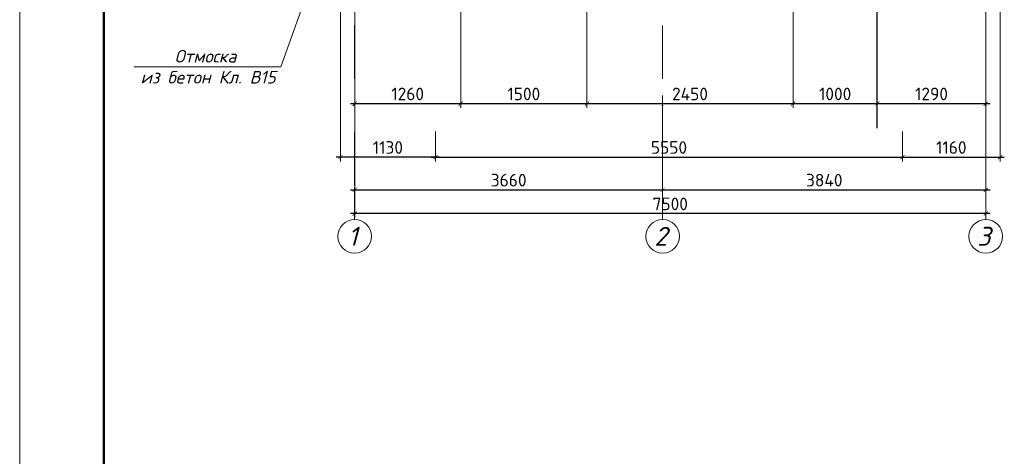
# Model space of a CAD drawing. Header units: millimetres. Extents: x 2842173 to 10151342, y -218675 to 375325.
# Tile 90 of 107: x 2928485 to 2951886, y 209424 to 219812. Entities that reach past the tile are written whole.
import ezdxf
from ezdxf.enums import TextEntityAlignment as Align

# ---------------------------------------------------------------- set-up
doc = ezdxf.new("R2010")
doc.units = ezdxf.units.MM
doc.linetypes.add('DASHDOTX2', pattern=[50.8, 25.4, -12.7, 0, -12.7])
doc.layers.get('Defpoints').update_dxf_attribs({"color": 255})
doc.styles.add('ISO', font='times.ttf')
doc.styles.add('ГОСТ 300', font='isocpeui.ttf', dxfattribs={"height": 300})
doc.styles.add('ГОСТ300', font='isocpeur.ttf')
doc.styles.add('Оси', font='isocpeui.ttf')
doc.dimstyles.new('ГОСТ 50', dxfattribs={"dimtxt": 300, "dimasz": 100, "dimexe": 100, "dimexo": 80, "dimgap": 80, "dimtad": 1, "dimdec": 0, "dimlfac": 0.5, "dimtxsty": 'ГОСТ300', "dimblk": 'ARCHTICK', "dimcen": 50, "dimdle": 100, "dimadec": 0, "dimazin": 0, "dimtfac": 1, "dimtdec": 0, "dimtmove": 0, "dimatfit": 3, "dimldrblk": 'ARCHTICK', "dimfxl": 1, "dimlwe": 9, "dimarcsym": 0})

# ---------------------------------------------------------------- blocks, each defined once
blk = doc.blocks.new('*U647')
at = {"lineweight": 9}
blk.add_line((-20, -5), (-20, 415), dxfattribs=at)
at = {"lineweight": 50}
blk.add_line((0, 0), (0, 410), dxfattribs=at)
blk = doc.blocks.new('*U153')
at = {"color": 0, "linetype": 'DASHDOTX2', "lineweight": -2, "ltscale": 50}
blk.add_line((0, 1209), (0, 16343), dxfattribs=at)
at = {"color": 0, "linetype": 'DASHDOTX2', "lineweight": -2, "ltscale": 30}
blk.add_lwpolyline([(0, 400), (0, 1209)], dxfattribs=at)
at = {"color": 0, "linetype": 'Continuous', "lineweight": -2}
blk.add_circle((0, 0), 400, dxfattribs=at)
at = {"style": 'Оси'}
blk.add_attdef('OS1', text='', height=450, dxfattribs=at).set_placement((-44, 0), align=Align.MIDDLE_CENTER)
blk = doc.blocks.new('*U154')
at = {"color": 0, "linetype": 'DASHDOTX2', "lineweight": -2, "ltscale": 50}
blk.add_line((0, 1209), (0, 16299), dxfattribs=at)
at = {"color": 0, "linetype": 'DASHDOTX2', "lineweight": -2, "ltscale": 30}
blk.add_lwpolyline([(0, 400), (0, 1209)], dxfattribs=at)
at = {"color": 0, "linetype": 'Continuous', "lineweight": -2}
blk.add_circle((0, 0), 400, dxfattribs=at)
at = {"style": 'Оси'}
blk.add_attdef('OS1', text='', height=450, dxfattribs=at).set_placement((-44, 0), align=Align.MIDDLE_CENTER)
blk = doc.blocks.new('*U151')
at = {"color": 0, "linetype": 'DASHDOTX2', "lineweight": -2, "ltscale": 50}
blk.add_line((0, 1209), (0, 16286), dxfattribs=at)
at = {"color": 0, "linetype": 'DASHDOTX2', "lineweight": -2, "ltscale": 30}
blk.add_lwpolyline([(0, 400), (0, 1209)], dxfattribs=at)
at = {"color": 0, "linetype": 'Continuous', "lineweight": -2}
blk.add_circle((0, 0), 400, dxfattribs=at)
at = {"style": 'Оси'}
blk.add_attdef('OS1', text='', height=450, dxfattribs=at).set_placement((-44, 0), align=Align.MIDDLE_CENTER)
blk = doc.blocks.new('_ArchTick')
at = {"color": 0, "linetype": 'ByBlock', "const_width": 0.15}
blk.add_lwpolyline([(-0.5, -0.5), (0.5, 0.5)], dxfattribs=at)
blk = doc.blocks.new('*D158')
at = {"color": 0, "lineweight": 9, "transparency": 16777216}
for p, q in [((2936446, 218005), (2936446, 215664)), ((2943765, 218005), (2943765, 215664))]:
    blk.add_line(p, q, dxfattribs=at)
at = {"color": 0, "lineweight": -2, "transparency": 16777216}
blk.add_line((2936346, 215764), (2943865, 215764), dxfattribs=at)
at = {"layer": 'Defpoints', "color": 0, "transparency": 16777216}
for p in [(2936446, 218085), (2943765, 218085), (2943765, 215764)]:
    blk.add_point(p, dxfattribs=at)
at = {"color": 0, "lineweight": -2, "transparency": 16777216, "xscale": 100, "yscale": 100, "zscale": 100, "rotation": 180}
blk.add_blockref('_ArchTick', (2936446, 215764), dxfattribs=at)
at = {"color": 0, "lineweight": -2, "transparency": 16777216, "xscale": 100, "yscale": 100, "zscale": 100}
blk.add_blockref('_ArchTick', (2943765, 215764), dxfattribs=at)
at = {"color": 0, "transparency": 16777216, "insert": (2940106, 215994), "char_height": 300, "attachment_point": 5, "style": 'ГОСТ300'}
blk.add_mtext('3660', dxfattribs=at)
blk = doc.blocks.new('*D159')
at = {"color": 0, "lineweight": 9, "transparency": 16777216}
for p, q in [((2943765, 218005), (2943765, 215664)), ((2951446, 218059), (2951446, 215664))]:
    blk.add_line(p, q, dxfattribs=at)
at = {"color": 0, "lineweight": -2, "transparency": 16777216}
blk.add_line((2943665, 215764), (2951546, 215764), dxfattribs=at)
at = {"layer": 'Defpoints', "color": 0, "transparency": 16777216}
for p in [(2951446, 218139), (2943765, 218085), (2951446, 215764)]:
    blk.add_point(p, dxfattribs=at)
at = {"color": 0, "lineweight": -2, "transparency": 16777216, "xscale": 100, "yscale": 100, "zscale": 100, "rotation": 180}
blk.add_blockref('_ArchTick', (2943765, 215764), dxfattribs=at)
at = {"color": 0, "lineweight": -2, "transparency": 16777216, "xscale": 100, "yscale": 100, "zscale": 100}
blk.add_blockref('_ArchTick', (2951446, 215764), dxfattribs=at)
at = {"color": 0, "transparency": 16777216, "insert": (2947606, 215994), "char_height": 300, "attachment_point": 5, "style": 'ГОСТ300'}
blk.add_mtext('3840', dxfattribs=at)
blk = doc.blocks.new('*D160')
at = {"color": 0, "lineweight": 9, "transparency": 16777216}
for p, q in [((2936446, 217658), (2936446, 215099)), ((2951446, 217658), (2951446, 215099))]:
    blk.add_line(p, q, dxfattribs=at)
at = {"color": 0, "lineweight": -2, "transparency": 16777216}
blk.add_line((2951546, 215199), (2936346, 215199), dxfattribs=at)
at = {"layer": 'Defpoints', "color": 0, "transparency": 16777216}
for p in [(2936446, 217738), (2951446, 217738), (2936446, 215199)]:
    blk.add_point(p, dxfattribs=at)
at = {"color": 0, "lineweight": -2, "transparency": 16777216, "xscale": 100, "yscale": 100, "zscale": 100, "rotation": 180}
blk.add_blockref('_ArchTick', (2936446, 215199), dxfattribs=at)
at = {"color": 0, "lineweight": -2, "transparency": 16777216, "xscale": 100, "yscale": 100, "zscale": 100}
blk.add_blockref('_ArchTick', (2951446, 215199), dxfattribs=at)
at = {"color": 0, "transparency": 16777216, "insert": (2943946, 215429), "char_height": 300, "attachment_point": 5, "style": 'ГОСТ300'}
blk.add_mtext('7500', dxfattribs=at)
blk = doc.blocks.new('*D439')
at = {"color": 0, "lineweight": 9, "transparency": 16777216}
for p, q in [((2936446, 222129), (2936446, 217715)), ((2938966, 222169), (2938966, 217715))]:
    blk.add_line(p, q, dxfattribs=at)
at = {"color": 0, "lineweight": -2, "transparency": 16777216}
blk.add_line((2936346, 217815), (2939066, 217815), dxfattribs=at)
at = {"layer": 'Defpoints', "color": 0, "transparency": 16777216}
for p in [(2936446, 222209), (2938966, 222249), (2938966, 217815)]:
    blk.add_point(p, dxfattribs=at)
at = {"color": 0, "lineweight": -2, "transparency": 16777216, "xscale": 100, "yscale": 100, "zscale": 100, "rotation": 180}
blk.add_blockref('_ArchTick', (2936446, 217815), dxfattribs=at)
at = {"color": 0, "lineweight": -2, "transparency": 16777216, "xscale": 100, "yscale": 100, "zscale": 100}
blk.add_blockref('_ArchTick', (2938966, 217815), dxfattribs=at)
at = {"color": 0, "transparency": 16777216, "insert": (2937706, 218045), "char_height": 300, "attachment_point": 5, "style": 'ГОСТ300'}
blk.add_mtext('1260', dxfattribs=at)
blk = doc.blocks.new('*D440')
at = {"color": 0, "lineweight": 9, "transparency": 16777216}
for p, q in [((2938966, 222169), (2938966, 217715)), ((2941966, 222169), (2941966, 217715))]:
    blk.add_line(p, q, dxfattribs=at)
at = {"color": 0, "lineweight": -2, "transparency": 16777216}
blk.add_line((2938866, 217815), (2942066, 217815), dxfattribs=at)
at = {"layer": 'Defpoints', "color": 0, "transparency": 16777216}
for p in [(2938966, 222249), (2941966, 222249), (2941966, 217815)]:
    blk.add_point(p, dxfattribs=at)
at = {"color": 0, "lineweight": -2, "transparency": 16777216, "xscale": 100, "yscale": 100, "zscale": 100, "rotation": 180}
blk.add_blockref('_ArchTick', (2938966, 217815), dxfattribs=at)
at = {"color": 0, "lineweight": -2, "transparency": 16777216, "xscale": 100, "yscale": 100, "zscale": 100}
blk.add_blockref('_ArchTick', (2941966, 217815), dxfattribs=at)
at = {"color": 0, "transparency": 16777216, "insert": (2940466, 218045), "char_height": 300, "attachment_point": 5, "style": 'ГОСТ300'}
blk.add_mtext('1500', dxfattribs=at)
blk = doc.blocks.new('*D441')
at = {"color": 0, "lineweight": 9, "transparency": 16777216}
for p, q in [((2941966, 222169), (2941966, 217715)), ((2946866, 222169), (2946866, 217715))]:
    blk.add_line(p, q, dxfattribs=at)
at = {"color": 0, "lineweight": -2, "transparency": 16777216}
blk.add_line((2941866, 217815), (2946966, 217815), dxfattribs=at)
at = {"layer": 'Defpoints', "color": 0, "transparency": 16777216}
for p in [(2941966, 222249), (2946866, 222249), (2946866, 217815)]:
    blk.add_point(p, dxfattribs=at)
at = {"color": 0, "lineweight": -2, "transparency": 16777216, "xscale": 100, "yscale": 100, "zscale": 100, "rotation": 180}
blk.add_blockref('_ArchTick', (2941966, 217815), dxfattribs=at)
at = {"color": 0, "lineweight": -2, "transparency": 16777216, "xscale": 100, "yscale": 100, "zscale": 100}
blk.add_blockref('_ArchTick', (2946866, 217815), dxfattribs=at)
at = {"color": 0, "transparency": 16777216, "insert": (2944416, 218045), "char_height": 300, "attachment_point": 5, "style": 'ГОСТ300'}
blk.add_mtext('2450', dxfattribs=at)
blk = doc.blocks.new('*D442')
at = {"color": 0, "lineweight": 9, "transparency": 16777216}
for p, q in [((2946866, 222169), (2946866, 217715)), ((2948866, 222169), (2948866, 217715))]:
    blk.add_line(p, q, dxfattribs=at)
at = {"color": 0, "lineweight": -2, "transparency": 16777216}
blk.add_line((2946766, 217815), (2948966, 217815), dxfattribs=at)
at = {"layer": 'Defpoints', "color": 0, "transparency": 16777216}
for p in [(2946866, 222249), (2948866, 222249), (2948866, 217815)]:
    blk.add_point(p, dxfattribs=at)
at = {"color": 0, "lineweight": -2, "transparency": 16777216, "xscale": 100, "yscale": 100, "zscale": 100, "rotation": 180}
blk.add_blockref('_ArchTick', (2946866, 217815), dxfattribs=at)
at = {"color": 0, "lineweight": -2, "transparency": 16777216, "xscale": 100, "yscale": 100, "zscale": 100}
blk.add_blockref('_ArchTick', (2948866, 217815), dxfattribs=at)
at = {"color": 0, "transparency": 16777216, "insert": (2947866, 218045), "char_height": 300, "attachment_point": 5, "style": 'ГОСТ300'}
blk.add_mtext('1000', dxfattribs=at)
blk = doc.blocks.new('*D443')
at = {"color": 0, "lineweight": 9, "transparency": 16777216}
for p, q in [((2948866, 222169), (2948866, 217715)), ((2951446, 222129), (2951446, 217715))]:
    blk.add_line(p, q, dxfattribs=at)
at = {"color": 0, "lineweight": -2, "transparency": 16777216}
blk.add_line((2948766, 217815), (2951546, 217815), dxfattribs=at)
at = {"layer": 'Defpoints', "color": 0, "transparency": 16777216}
for p in [(2948866, 222249), (2951446, 222209), (2951446, 217815)]:
    blk.add_point(p, dxfattribs=at)
at = {"color": 0, "lineweight": -2, "transparency": 16777216, "xscale": 100, "yscale": 100, "zscale": 100, "rotation": 180}
blk.add_blockref('_ArchTick', (2948866, 217815), dxfattribs=at)
at = {"color": 0, "lineweight": -2, "transparency": 16777216, "xscale": 100, "yscale": 100, "zscale": 100}
blk.add_blockref('_ArchTick', (2951446, 217815), dxfattribs=at)
at = {"color": 0, "transparency": 16777216, "insert": (2950156, 218045), "char_height": 300, "attachment_point": 5, "style": 'ГОСТ300'}
blk.add_mtext('1290', dxfattribs=at)
blk = doc.blocks.new('*D444')
at = {"color": 0, "lineweight": 9, "transparency": 16777216}
for p, q in [((2938366, 217152), (2938366, 216442)), ((2949466, 217152), (2949466, 216442))]:
    blk.add_line(p, q, dxfattribs=at)
at = {"color": 0, "lineweight": -2, "transparency": 16777216}
blk.add_line((2938266, 216542), (2949566, 216542), dxfattribs=at)
at = {"layer": 'Defpoints', "color": 0, "transparency": 16777216}
for p in [(2938366, 217232), (2949466, 217232), (2949466, 216542)]:
    blk.add_point(p, dxfattribs=at)
at = {"color": 0, "lineweight": -2, "transparency": 16777216, "xscale": 100, "yscale": 100, "zscale": 100, "rotation": 180}
blk.add_blockref('_ArchTick', (2938366, 216542), dxfattribs=at)
at = {"color": 0, "lineweight": -2, "transparency": 16777216, "xscale": 100, "yscale": 100, "zscale": 100}
blk.add_blockref('_ArchTick', (2949466, 216542), dxfattribs=at)
at = {"color": 0, "transparency": 16777216, "insert": (2943916, 216772), "char_height": 300, "attachment_point": 5, "style": 'ГОСТ300'}
blk.add_mtext('5550', dxfattribs=at)
blk = doc.blocks.new('*D446')
at = {"color": 0, "lineweight": 9, "transparency": 16777216}
for p, q in [((2951786, 222129), (2951786, 216442)), ((2949466, 217152), (2949466, 216442))]:
    blk.add_line(p, q, dxfattribs=at)
at = {"color": 0, "lineweight": -2, "transparency": 16777216}
blk.add_line((2949366, 216542), (2951886, 216542), dxfattribs=at)
at = {"layer": 'Defpoints', "color": 0, "transparency": 16777216}
for p in [(2951786, 222209), (2949466, 217232), (2951786, 216542)]:
    blk.add_point(p, dxfattribs=at)
at = {"color": 0, "lineweight": -2, "transparency": 16777216, "xscale": 100, "yscale": 100, "zscale": 100, "rotation": 180}
blk.add_blockref('_ArchTick', (2949466, 216542), dxfattribs=at)
at = {"color": 0, "lineweight": -2, "transparency": 16777216, "xscale": 100, "yscale": 100, "zscale": 100}
blk.add_blockref('_ArchTick', (2951786, 216542), dxfattribs=at)
at = {"color": 0, "transparency": 16777216, "insert": (2950626, 216772), "char_height": 300, "attachment_point": 5, "style": 'ГОСТ300'}
blk.add_mtext('1160', dxfattribs=at)
blk = doc.blocks.new('*D447')
at = {"color": 0, "lineweight": 9, "transparency": 16777216}
for p, q in [((2936106, 222129), (2936106, 216442)), ((2938366, 217152), (2938366, 216442))]:
    blk.add_line(p, q, dxfattribs=at)
at = {"color": 0, "lineweight": -2, "transparency": 16777216}
blk.add_line((2938466, 216542), (2936006, 216542), dxfattribs=at)
at = {"layer": 'Defpoints', "color": 0, "transparency": 16777216}
for p in [(2936106, 222209), (2938366, 217232), (2936106, 216542)]:
    blk.add_point(p, dxfattribs=at)
at = {"color": 0, "lineweight": -2, "transparency": 16777216, "xscale": 100, "yscale": 100, "zscale": 100, "rotation": 180}
blk.add_blockref('_ArchTick', (2936106, 216542), dxfattribs=at)
at = {"color": 0, "lineweight": -2, "transparency": 16777216, "xscale": 100, "yscale": 100, "zscale": 100}
blk.add_blockref('_ArchTick', (2938366, 216542), dxfattribs=at)
at = {"color": 0, "transparency": 16777216, "insert": (2937236, 216772), "char_height": 300, "attachment_point": 5, "style": 'ГОСТ300'}
blk.add_mtext('1130', dxfattribs=at)
blk = doc.blocks.new('vcBlockPos')
at = {"color": 0, "linetype": 'ByBlock', "lineweight": -2, "style": 'ISO'}
blk.add_attdef('ПОЗИЦИЯ', text='', height=200, dxfattribs=at).set_placement((0, 0), align=Align.BOTTOM_CENTER)
at = {"color": 0, "linetype": 'ByBlock', "lineweight": -2, "style": 'ISO', "flags": 1}
blk.add_attdef('КОЛИЧЕСТВО', text='', height=200, dxfattribs=at).set_placement((0, 0), align=Align.RIGHT)
at = {"color": 0, "linetype": 'ByBlock', "lineweight": -2, "style": 'ISO'}
blk.add_attdef('НТЕКСТ', text='', height=200, dxfattribs=at).set_placement((0, 0), align=Align.TOP_CENTER)

msp = doc.modelspace()

# ---------------------------------------------------------------- linework, layer by layer
msp.add_line((2948865.987, 217231.639), (2948865.987, 222209.404))
at = {"lineweight": 9}
msp.add_lwpolyline([(2935304.709, 220402.534), (2934690.685, 218692.991), (2931201.886, 218692.991)], dxfattribs=at)

# ---------------------------------------------------------------- block references
at = {"color": 0, "ltscale": 30, "xscale": 100, "yscale": 100, "zscale": 100}
msp.add_blockref('*U647', (2930484.712, 197624.819), dxfattribs=at)
at = {"color": 248, "lineweight": 9, "true_color": 0x641213}
for name, p, values in [('*U153', (2936445.52, 214658.728), {'OS1': '1'}), ('*U154', (2943765.494, 214658.602), {'OS1': '2'}), ('*U151', (2951445.526, 214658.602), {'OS1': '3'})]:
    msp.add_blockref(name, p, dxfattribs=at).add_auto_attribs(values)
at = {"lineweight": 9}
ref = msp.add_blockref('vcBlockPos', (2932946.286, 218692.991), dxfattribs=dict(at, xscale=100, yscale=100, zscale=100))
ref.add_attrib('ПОЗИЦИЯ', 'Отмоска', dxfattribs={"color": 0, "linetype": 'ByBlock', "lineweight": -2, "height": 300, "style": 'ГОСТ 300'}).set_placement((2932900.831, 218792.991), align=Align.CENTER)
ref.add_attrib('НТЕКСТ', 'из бетон Кл. В15 ', dxfattribs={"color": 0, "linetype": 'ByBlock', "lineweight": -2, "height": 300, "style": 'ГОСТ 300'}).set_placement((2933057.877, 218592.991), align=Align.TOP_CENTER)

# ---------------------------------------------------------------- dimensions: what is measured, and where the dimension line sits
for base, p1, p2, picture, middle in [((2936105.523, 216541.815), (2938365.587, 217231.639), (2936105.523, 222209.404), '*D447', (2937235.555, 216771.815)), ((2951785.519, 216541.815), (2949465.987, 217231.639), (2951785.519, 222209.404), '*D446', (2950625.753, 216771.815))]:
    dim = msp.add_linear_dim(base=base, p1=p1, p2=p2, dimstyle='ГОСТ 50', override={"dimtmove": 1})
    dim.commit()
    dim.dimension.update_dxf_attribs({"geometry": picture, "text_midpoint": middle})
for base, p1, p2, picture, middle in [((2938965.587, 217814.503), (2936445.52, 222209.404), (2938965.587, 222249.401), '*D439', (2937705.553, 218044.503)), ((2941965.586, 217814.503), (2938965.587, 222249.401), (2941965.586, 222249.404), '*D440', (2940465.587, 218044.503)), ((2946865.988, 217814.503), (2941965.586, 222249.404), (2946865.988, 222249.394), '*D441', (2944415.787, 218044.503)), ((2948865.987, 217814.503), (2946865.988, 222249.394), (2948865.987, 222249.404), '*D442', (2947865.988, 218044.503)), ((2951445.526, 217814.503), (2948865.987, 222249.404), (2951445.526, 222209.404), '*D443', (2950155.757, 218044.503)), ((2951445.526, 215763.505), (2943765.494, 218084.504), (2951445.526, 218138.674), '*D159', (2947605.51, 215993.505)), ((2943765.494, 215763.505), (2936445.52, 218084.504), (2943765.494, 218084.504), '*D158', (2940105.507, 215993.505)), ((2936445.52, 215199.434), (2951445.526, 217737.784), (2936445.52, 217737.784), '*D160', (2943945.523, 215429.434)), ((2949465.987, 216541.815), (2938365.587, 217231.639), (2949465.987, 217231.639), '*D444', (2943915.787, 216771.815))]:
    dim = msp.add_linear_dim(base=base, p1=p1, p2=p2, dimstyle='ГОСТ 50')
    dim.commit()
    dim.dimension.update_dxf_attribs({"geometry": picture, "text_midpoint": middle})

doc.saveas('drawing.dxf')
